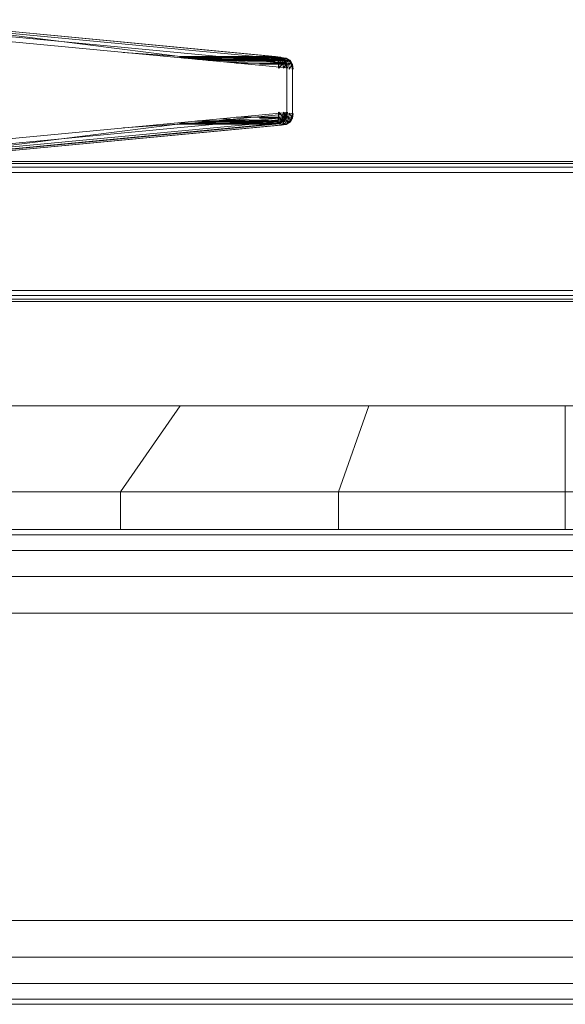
# Model space of a CAD drawing. Header units: millimetres. Extents: x 1 to 3476, y -521 to 159.
# Tile 26 of 130: x 713 to 741, y 108 to 159. Entities that reach past the tile are written whole.
import ezdxf

# ---------------------------------------------------------------- set-up
doc = ezdxf.new("R2010")
doc.units = ezdxf.units.MM
doc.layers.add('VG491211CA_dwg', color=8, linetype='Continuous', lineweight=9)

# ---------------------------------------------------------------- blocks, each defined once
blk = doc.blocks.new('VG491211CA_dwg-300031-Południe')
at = {"color": 18, "lineweight": 9}
for p, q in [((705.741, 158.915), (725.737, 157.018)), ((705.741, 158.915), (720.694, 157.024)), ((725.751, 157.018), (705.774, 158.915)), ((720.692, 157.024), (705.774, 158.915)), ((726.005, 156.982), (706.111, 158.871)), ((726.187, 156.87), (706.352, 158.753)), ((706.497, 158.563), (726.295, 156.683)), ((706.545, 158.299), (726.332, 156.421)), ((720.694, 157.024), (717.889, 157.222)), ((717.895, 157.222), (720.692, 157.024)), ((720.694, 157.024), (718.115, 157.201)), ((718.12, 157.2), (720.692, 157.024)), ((720.692, 157.024), (725.751, 157.018)), ((725.737, 157.018), (720.694, 157.024)), ((720.786, 156.978), (725.751, 157.018)), ((720.786, 156.978), (725.826, 156.975)), ((720.816, 156.97), (726.043, 156.965)), ((726.042, 156.965), (720.823, 156.97)), ((721.02, 156.925), (726.043, 156.965)), ((721.03, 156.924), (726.118, 156.921)), ((725.812, 156.975), (721.542, 156.876)), ((721.542, 156.876), (725.826, 156.975)), ((721.713, 156.859), (725.866, 156.858)), ((725.88, 156.858), (721.713, 156.859)), ((722.027, 156.83), (726.118, 156.921)), ((726.117, 156.921), (722.028, 156.829)), ((726.172, 156.805), (722.279, 156.806)), ((722.279, 156.806), (726.171, 156.805)), ((722.465, 157.022), (726.588, 156.63)), ((726.282, 156.683), (722.717, 157.021)), ((722.912, 156.746), (725.866, 156.858)), ((725.88, 156.858), (722.913, 156.745)), ((726.587, 156.63), (723.029, 156.968)), ((726.172, 156.805), (723.374, 156.702)), ((723.375, 156.702), (726.171, 156.805)), ((723.725, 156.668), (725.898, 156.668)), ((725.912, 156.668), (723.725, 156.668)), ((726.173, 156.87), (724.923, 156.989)), ((726.479, 156.817), (724.923, 156.965)), ((726.478, 156.817), (724.923, 156.964)), ((725.737, 157.018), (725.991, 156.982)), ((725.737, 157.018), (726.043, 156.938)), ((725.751, 157.018), (725.826, 156.975)), ((726.005, 156.982), (725.751, 157.018)), ((725.751, 157.018), (726.057, 156.938)), ((725.866, 156.858), (725.812, 156.975)), ((726.043, 156.938), (725.812, 156.975)), ((725.812, 156.975), (726.06, 156.84)), ((725.826, 156.975), (725.88, 156.858)), ((725.826, 156.975), (726.074, 156.84)), ((725.826, 156.975), (726.057, 156.938)), ((725.898, 156.668), (725.866, 156.858)), ((725.866, 156.858), (726.06, 156.84)), ((725.88, 156.858), (725.912, 156.668)), ((726.074, 156.84), (725.88, 156.858)), ((725.898, 156.668), (726.06, 156.84)), ((725.909, 156.405), (725.898, 156.668)), ((725.898, 156.668), (726.123, 156.65)), ((725.909, 156.405), (726.123, 156.65)), ((725.912, 156.668), (726.074, 156.84)), ((725.912, 156.668), (725.922, 156.405)), ((726.137, 156.65), (725.912, 156.668)), ((725.922, 156.405), (726.137, 156.65)), ((725.991, 156.982), (726.173, 156.87)), ((725.991, 156.982), (726.214, 156.846)), ((725.991, 156.982), (726.043, 156.938)), ((726.187, 156.87), (726.005, 156.982)), ((726.057, 156.938), (726.005, 156.982)), ((726.005, 156.982), (726.227, 156.846)), ((726.042, 156.965), (726.296, 156.928)), ((726.042, 156.965), (726.348, 156.885)), ((726.043, 156.965), (726.118, 156.921)), ((726.298, 156.928), (726.043, 156.965)), ((726.043, 156.965), (726.349, 156.885)), ((726.214, 156.846), (726.043, 156.938)), ((726.043, 156.938), (726.207, 156.785)), ((726.043, 156.938), (726.06, 156.84)), ((726.074, 156.84), (726.057, 156.938)), ((726.057, 156.938), (726.221, 156.785)), ((726.057, 156.938), (726.227, 156.846)), ((726.06, 156.84), (726.207, 156.785)), ((726.06, 156.84), (726.123, 156.65)), ((726.221, 156.785), (726.074, 156.84)), ((726.137, 156.65), (726.074, 156.84)), ((726.171, 156.805), (726.117, 156.921)), ((726.348, 156.885), (726.117, 156.921)), ((726.117, 156.921), (726.365, 156.786)), ((726.118, 156.921), (726.172, 156.805)), ((726.118, 156.921), (726.366, 156.786)), ((726.118, 156.921), (726.349, 156.885)), ((726.123, 156.65), (726.207, 156.785)), ((726.123, 156.65), (726.278, 156.615)), ((726.123, 156.65), (726.152, 156.406)), ((726.137, 156.65), (726.221, 156.785)), ((726.291, 156.615), (726.137, 156.65)), ((726.166, 156.406), (726.137, 156.65)), ((726.203, 156.615), (726.171, 156.805)), ((726.171, 156.805), (726.365, 156.786)), ((726.172, 156.805), (726.204, 156.615)), ((726.366, 156.786), (726.172, 156.805)), ((726.173, 156.87), (726.282, 156.683)), ((726.214, 156.846), (726.173, 156.87)), ((726.295, 156.683), (726.187, 156.87)), ((726.227, 156.846), (726.187, 156.87)), ((726.203, 156.615), (726.365, 156.786)), ((726.204, 156.615), (726.366, 156.786)), ((726.207, 156.785), (726.214, 156.846)), ((726.207, 156.785), (726.278, 156.615)), ((726.315, 156.658), (726.207, 156.785)), ((726.315, 156.658), (726.214, 156.846)), ((726.282, 156.683), (726.214, 156.846)), ((726.221, 156.785), (726.227, 156.846)), ((726.329, 156.658), (726.221, 156.785)), ((726.291, 156.615), (726.221, 156.785)), ((726.227, 156.846), (726.329, 156.658)), ((726.295, 156.683), (726.227, 156.846)), ((726.278, 156.615), (726.315, 156.658)), ((726.282, 156.683), (726.318, 156.421)), ((726.315, 156.658), (726.282, 156.683)), ((726.329, 156.658), (726.291, 156.615)), ((726.332, 156.421), (726.295, 156.683)), ((726.295, 156.683), (726.329, 156.658)), ((726.296, 156.928), (726.478, 156.817)), ((726.296, 156.928), (726.519, 156.792)), ((726.296, 156.928), (726.348, 156.885)), ((726.479, 156.817), (726.298, 156.928)), ((726.349, 156.885), (726.298, 156.928)), ((726.298, 156.928), (726.52, 156.792)), ((726.357, 156.414), (726.315, 156.658)), ((726.318, 156.421), (726.315, 156.658)), ((726.329, 156.658), (726.37, 156.414)), ((726.332, 156.421), (726.329, 156.658)), ((726.519, 156.792), (726.348, 156.885)), ((726.348, 156.885), (726.512, 156.732)), ((726.348, 156.885), (726.365, 156.786)), ((726.366, 156.786), (726.349, 156.885)), ((726.349, 156.885), (726.514, 156.732)), ((726.349, 156.885), (726.52, 156.792)), ((726.365, 156.786), (726.512, 156.732)), ((726.365, 156.786), (726.428, 156.597)), ((726.514, 156.732), (726.366, 156.786)), ((726.429, 156.597), (726.366, 156.786)), ((726.428, 156.597), (726.512, 156.732)), ((726.429, 156.597), (726.514, 156.732)), ((726.478, 156.817), (726.587, 156.63)), ((726.519, 156.792), (726.478, 156.817)), ((726.588, 156.63), (726.479, 156.817)), ((726.52, 156.792), (726.479, 156.817)), ((726.512, 156.732), (726.519, 156.792)), ((726.512, 156.732), (726.583, 156.562)), ((726.62, 156.604), (726.512, 156.732)), ((726.514, 156.732), (726.52, 156.792)), ((726.622, 156.604), (726.514, 156.732)), ((726.584, 156.562), (726.514, 156.732)), ((726.62, 156.604), (726.519, 156.792)), ((726.587, 156.63), (726.519, 156.792)), ((726.52, 156.792), (726.622, 156.604)), ((726.588, 156.63), (726.52, 156.792)), ((726.204, 156.615), (724.923, 156.615)), ((724.923, 156.615), (726.203, 156.615)), ((726.152, 156.406), (726.278, 156.615)), ((726.166, 156.406), (726.291, 156.615)), ((726.203, 156.615), (726.428, 156.597)), ((726.429, 156.597), (726.204, 156.615)), ((726.278, 156.615), (726.301, 156.409)), ((726.357, 156.414), (726.278, 156.615)), ((726.37, 156.414), (726.291, 156.615)), ((726.315, 156.409), (726.291, 156.615)), ((726.332, 156.421), (726.332, 154.124)), ((726.428, 156.597), (726.583, 156.562)), ((726.428, 156.597), (726.457, 156.352)), ((726.584, 156.562), (726.429, 156.597)), ((726.458, 156.352), (726.429, 156.597)), ((726.457, 156.352), (726.583, 156.562)), ((726.458, 156.352), (726.584, 156.562)), ((726.583, 156.562), (726.62, 156.604)), ((726.583, 156.562), (726.607, 156.355)), ((726.662, 156.36), (726.583, 156.562)), ((726.622, 156.604), (726.584, 156.562)), ((726.663, 156.36), (726.584, 156.562)), ((726.608, 156.355), (726.584, 156.562)), ((726.587, 156.63), (726.624, 156.367)), ((726.62, 156.604), (726.587, 156.63)), ((726.625, 156.367), (726.588, 156.63)), ((726.588, 156.63), (726.622, 156.604)), ((726.662, 156.36), (726.62, 156.604)), ((726.624, 156.367), (726.62, 156.604)), ((726.622, 156.604), (726.663, 156.36)), ((726.625, 156.367), (726.622, 156.604)), ((726.625, 156.367), (726.625, 154.071)), ((726.332, 154.124), (706.545, 152.246)), ((725.898, 153.877), (725.909, 154.14)), ((725.909, 154.14), (726.123, 153.895)), ((725.922, 154.14), (725.912, 153.877)), ((725.922, 154.14), (726.137, 153.895)), ((726.152, 154.139), (726.123, 153.895)), ((726.137, 153.895), (726.166, 154.139)), ((726.152, 154.139), (726.278, 153.93)), ((726.166, 154.139), (726.291, 153.93)), ((726.301, 154.136), (726.278, 153.93)), ((726.357, 154.131), (726.278, 153.93)), ((726.318, 154.124), (726.282, 153.862)), ((726.291, 153.93), (726.315, 154.136)), ((726.37, 154.131), (726.291, 153.93)), ((726.295, 153.862), (726.332, 154.124)), ((726.315, 153.887), (726.357, 154.131)), ((726.318, 154.124), (726.315, 153.887)), ((726.37, 154.131), (726.329, 153.887)), ((726.332, 154.124), (726.329, 153.887)), ((706.39, 151.796), (726.187, 153.675)), ((726.295, 153.862), (706.506, 151.983)), ((726.625, 154.071), (720.694, 153.507)), ((721.542, 153.67), (725.812, 153.57)), ((725.826, 153.57), (721.542, 153.67)), ((725.866, 153.687), (721.713, 153.686)), ((721.713, 153.686), (725.88, 153.687)), ((726.118, 153.517), (721.812, 153.613)), ((721.813, 153.613), (726.117, 153.517)), ((722.012, 153.632), (726.172, 153.633)), ((726.171, 153.633), (722.012, 153.632)), ((722.717, 153.524), (726.282, 153.862)), ((725.866, 153.687), (722.912, 153.8)), ((722.914, 153.8), (725.88, 153.687)), ((723.181, 153.743), (726.172, 153.633)), ((726.171, 153.633), (723.182, 153.744)), ((723.602, 153.525), (726.587, 153.808)), ((726.588, 153.808), (723.606, 153.525)), ((725.898, 153.877), (723.725, 153.877)), ((723.725, 153.877), (725.912, 153.877)), ((724.923, 153.823), (726.204, 153.823)), ((726.203, 153.823), (724.923, 153.823)), ((726.173, 153.675), (724.923, 153.556)), ((725.737, 153.527), (726.043, 153.607)), ((725.751, 153.527), (726.057, 153.607)), ((725.812, 153.57), (726.06, 153.705)), ((725.812, 153.57), (725.866, 153.687)), ((725.812, 153.57), (726.043, 153.607)), ((725.826, 153.57), (726.074, 153.705)), ((725.88, 153.687), (725.826, 153.57)), ((726.057, 153.607), (725.826, 153.57)), ((725.866, 153.687), (725.898, 153.877)), ((726.06, 153.705), (725.866, 153.687)), ((725.912, 153.877), (725.88, 153.687)), ((725.88, 153.687), (726.074, 153.705)), ((726.123, 153.895), (725.898, 153.877)), ((725.898, 153.877), (726.06, 153.705)), ((725.912, 153.877), (726.137, 153.895)), ((725.912, 153.877), (726.074, 153.705)), ((725.991, 153.563), (726.214, 153.699)), ((726.173, 153.675), (725.991, 153.563)), ((726.043, 153.607), (725.991, 153.563)), ((726.005, 153.563), (726.227, 153.699)), ((726.005, 153.563), (726.187, 153.675)), ((726.005, 153.563), (726.057, 153.607)), ((726.043, 153.607), (726.207, 153.76)), ((726.06, 153.705), (726.043, 153.607)), ((726.043, 153.607), (726.214, 153.699)), ((726.057, 153.607), (726.221, 153.76)), ((726.057, 153.607), (726.074, 153.705)), ((726.227, 153.699), (726.057, 153.607)), ((726.123, 153.895), (726.06, 153.705)), ((726.207, 153.76), (726.06, 153.705)), ((726.074, 153.705), (726.137, 153.895)), ((726.074, 153.705), (726.221, 153.76)), ((726.117, 153.517), (726.365, 153.652)), ((726.117, 153.517), (726.171, 153.633)), ((726.118, 153.517), (726.366, 153.652)), ((726.172, 153.633), (726.118, 153.517)), ((726.278, 153.93), (726.123, 153.895)), ((726.123, 153.895), (726.207, 153.76)), ((726.137, 153.895), (726.291, 153.93)), ((726.137, 153.895), (726.221, 153.76)), ((726.171, 153.633), (726.203, 153.823)), ((726.365, 153.652), (726.171, 153.633)), ((726.204, 153.823), (726.172, 153.633)), ((726.172, 153.633), (726.366, 153.652)), ((726.282, 153.862), (726.173, 153.675)), ((726.214, 153.699), (726.173, 153.675)), ((726.187, 153.675), (726.295, 153.862)), ((726.187, 153.675), (726.227, 153.699)), ((726.203, 153.823), (726.213, 154.087)), ((726.428, 153.841), (726.203, 153.823)), ((726.203, 153.823), (726.365, 153.652)), ((726.214, 154.087), (726.204, 153.823)), ((726.204, 153.823), (726.429, 153.841)), ((726.204, 153.823), (726.366, 153.652)), ((726.278, 153.93), (726.207, 153.76)), ((726.315, 153.887), (726.207, 153.76)), ((726.207, 153.76), (726.214, 153.699)), ((726.213, 154.087), (726.428, 153.841)), ((726.214, 154.087), (726.429, 153.841)), ((726.214, 153.699), (726.315, 153.887)), ((726.282, 153.862), (726.214, 153.699)), ((726.221, 153.76), (726.291, 153.93)), ((726.329, 153.887), (726.221, 153.76)), ((726.227, 153.699), (726.221, 153.76)), ((726.329, 153.887), (726.227, 153.699)), ((726.295, 153.862), (726.227, 153.699)), ((726.315, 153.887), (726.278, 153.93)), ((726.282, 153.862), (726.315, 153.887)), ((726.291, 153.93), (726.329, 153.887)), ((726.329, 153.887), (726.295, 153.862)), ((726.296, 153.51), (726.519, 153.646)), ((726.478, 153.621), (726.296, 153.51)), ((726.298, 153.51), (726.52, 153.646)), ((726.298, 153.51), (726.479, 153.621)), ((726.348, 153.553), (726.512, 153.706)), ((726.365, 153.652), (726.348, 153.553)), ((726.348, 153.553), (726.519, 153.646)), ((726.349, 153.553), (726.514, 153.706)), ((726.349, 153.553), (726.366, 153.652)), ((726.52, 153.646), (726.349, 153.553)), ((726.428, 153.841), (726.365, 153.652)), ((726.512, 153.706), (726.365, 153.652)), ((726.366, 153.652), (726.429, 153.841)), ((726.366, 153.652), (726.514, 153.706)), ((726.457, 154.086), (726.428, 153.841)), ((726.583, 153.876), (726.428, 153.841)), ((726.428, 153.841), (726.512, 153.706)), ((726.429, 153.841), (726.458, 154.086)), ((726.429, 153.841), (726.584, 153.876)), ((726.429, 153.841), (726.514, 153.706)), ((726.457, 154.086), (726.583, 153.876)), ((726.458, 154.086), (726.584, 153.876)), ((726.587, 153.808), (726.478, 153.621)), ((726.519, 153.646), (726.478, 153.621)), ((726.479, 153.621), (726.588, 153.808)), ((726.479, 153.621), (726.52, 153.646)), ((726.583, 153.876), (726.512, 153.706)), ((726.62, 153.834), (726.512, 153.706)), ((726.512, 153.706), (726.519, 153.646)), ((726.514, 153.706), (726.584, 153.876)), ((726.622, 153.834), (726.514, 153.706)), ((726.52, 153.646), (726.514, 153.706)), ((726.519, 153.646), (726.62, 153.834)), ((726.587, 153.808), (726.519, 153.646)), ((726.622, 153.834), (726.52, 153.646)), ((726.588, 153.808), (726.52, 153.646)), ((726.607, 154.083), (726.583, 153.876)), ((726.662, 154.078), (726.583, 153.876)), ((726.62, 153.834), (726.583, 153.876)), ((726.584, 153.876), (726.608, 154.083)), ((726.663, 154.078), (726.584, 153.876)), ((726.584, 153.876), (726.622, 153.834)), ((726.624, 154.071), (726.587, 153.808)), ((726.587, 153.808), (726.62, 153.834)), ((726.588, 153.808), (726.625, 154.071)), ((726.622, 153.834), (726.588, 153.808)), ((726.62, 153.834), (726.662, 154.078)), ((726.624, 154.071), (726.62, 153.834)), ((726.663, 154.078), (726.622, 153.834)), ((726.625, 154.071), (726.622, 153.834)), ((725.737, 153.527), (705.924, 151.648)), ((720.694, 153.522), (705.924, 151.649)), ((705.926, 151.645), (725.751, 153.527)), ((705.926, 151.645), (720.692, 153.522)), ((706.197, 151.683), (726.005, 153.563)), ((726.042, 153.473), (706.239, 151.593)), ((706.241, 151.591), (726.043, 153.473)), ((706.512, 151.629), (726.298, 153.51)), ((717.887, 153.323), (720.694, 153.522)), ((720.692, 153.522), (717.894, 153.323)), ((725.751, 153.527), (720.692, 153.522)), ((720.694, 153.522), (725.737, 153.527)), ((725.826, 153.57), (720.786, 153.567)), ((725.751, 153.527), (720.786, 153.567)), ((725.991, 153.563), (725.737, 153.527)), ((725.826, 153.57), (725.751, 153.527)), ((725.751, 153.527), (726.005, 153.563)), ((726.042, 153.473), (726.348, 153.553)), ((726.296, 153.51), (726.042, 153.473)), ((726.043, 153.473), (726.349, 153.553)), ((726.118, 153.517), (726.043, 153.473)), ((726.043, 153.473), (726.298, 153.51)), ((726.117, 153.517), (726.348, 153.553)), ((726.349, 153.553), (726.118, 153.517)), ((726.348, 153.553), (726.296, 153.51)), ((726.298, 153.51), (726.349, 153.553)), ((776.452, 151.592), (706.936, 151.592)), ((706.636, 151.292), (776.752, 151.292)), ((706.824, 151.48), (776.565, 151.48)), ((706.374, 151.03), (777.015, 151.03)), ((777.015, 144.926), (706.374, 144.926)), ((776.752, 144.664), (706.636, 144.664)), ((776.565, 144.476), (706.824, 144.476)), ((706.936, 144.364), (776.452, 144.364)), ((711.84, 138.977), (720.823, 138.977)), ((720.823, 138.977), (717.747, 134.525)), ((720.823, 138.977), (730.571, 138.977)), ((730.571, 138.977), (729.003, 134.525)), ((730.571, 138.977), (740.708, 138.977)), ((740.708, 138.977), (750.845, 138.977)), ((740.708, 138.977), (740.708, 134.525)), ((707.374, 134.525), (717.747, 134.525)), ((717.747, 134.525), (729.003, 134.525)), ((717.747, 134.525), (717.747, 132.579)), ((729.003, 134.525), (740.708, 134.525)), ((729.003, 134.525), (729.003, 132.579)), ((740.708, 134.525), (752.413, 134.525)), ((740.708, 134.525), (740.708, 132.579)), ((903.786, 132.579), (5.067, 132.579)), ((903.786, 132.309), (5.067, 132.309)), ((5.067, 131.499), (903.786, 131.499)), ((5.067, 130.149), (903.786, 130.149)), ((5.067, 128.259), (903.786, 128.259)), ((903.786, 112.381), (5.067, 112.381)), ((903.786, 110.491), (5.067, 110.491)), ((5.067, 109.141), (903.786, 109.141)), ((5.067, 108.331), (903.786, 108.331)), ((5.067, 108.061), (903.786, 108.061))]:
    blk.add_line(p, q, dxfattribs=at)

msp = doc.modelspace()

# ---------------------------------------------------------------- block references
at = {"layer": 'VG491211CA_dwg', "color": 18}
msp.add_blockref('VG491211CA_dwg-300031-Południe', (0, 0), dxfattribs=at)

doc.saveas('drawing.dxf')
